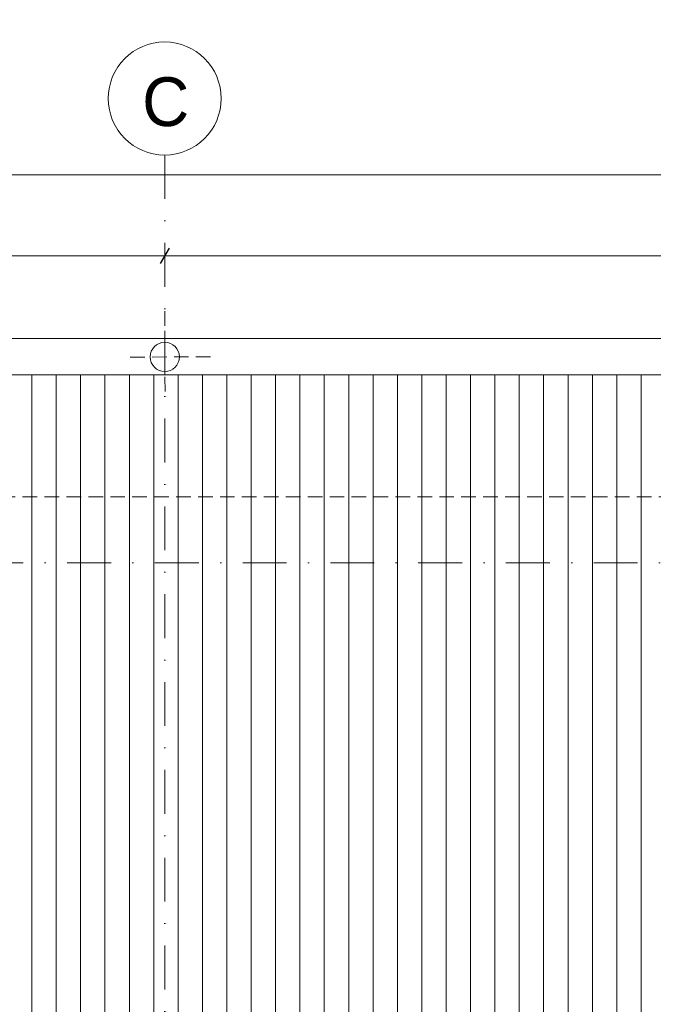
# Model space of a CAD drawing. Header units: millimetres. Extents: x 100377 to 139599, y -1988 to 13993.
# Tile 26 of 53: x 113612 to 116212, y 9957 to 13993. Entities that reach past the tile are written whole.
import ezdxf

# ---------------------------------------------------------------- set-up
doc = ezdxf.new("R2010")
doc.units = ezdxf.units.MM
doc.header["$MEASUREMENT"] = 0
doc.linetypes.add('Kropki i Kreski', pattern=[360, 180, -90, 0, -90])
doc.linetypes.add('Przerywana gęsta', pattern=[90, 60, -30])
for name, color, linetype, lineweight in [('Nowe_0_Nr_pióra__1', 7, 'Continuous', 13), ('Nowe_0_Nr_pióra__2', 251, 'Continuous', 13), ('Nowe_299-A Wymiary Opisy_Nr_pióra__1', 7, 'Continuous', 13), ('Nowe_299-A Wymiary Opisy_Nr_pióra__21', 7, 'Continuous', 25), ('Nowe_830-G Teksty Etykiety_Nr_pióra__1', 7, 'Continuous', 13)]:
    doc.layers.add(name, color=color, linetype=linetype, lineweight=lineweight)
doc.layers.add('Nowe_299-A Wymiary Opisy', color=7, linetype='Continuous')
doc.styles.add('STYL_AUTOMATYCZNY_1', font='txt')
doc.dimstyles.new('STYL_AUTOMATYCZNY__2', dxfattribs={"dimtxt": 200, "dimasz": 47.5, "dimexe": 0.18, "dimexo": 300, "dimgap": 0.09, "dimtad": 1, "dimtih": 1, "dimtoh": 1, "dimdec": 0, "dimlfac": 0.1, "dimzin": 0, "dimdsep": 46, "dimtxsty": 'STYL_AUTOMATYCZNY_1', "dimblk": 'ARROWHEAD_2', "dimblk1": 'ARROWHEAD_2', "dimblk2": 'ARROWHEAD_2', "dimcen": 0.09, "dimclrd": 7, "dimclre": 7, "dimclrt": 7, "dimadec": 1, "dimazin": 0, "dimtfac": 1, "dimtdec": 4, "dimtmove": 0, "dimatfit": 3, "dimfxl": 0, "dimtolj": 1, "dimtzin": 0, "dimarcsym": 0})

# ---------------------------------------------------------------- blocks, each defined once
blk = doc.blocks.new('*X4')
at = {"layer": 'Nowe_0_Nr_pióra__2', "color": 251, "linetype": 'Continuous', "lineweight": 13}
for p, q in [((113662.4, 12287), (113662.4, 12537)), ((113662.4, 12287), (113662.4, 12537)), ((113762.4, 12287), (113762.4, 12537)), ((113762.4, 12287), (113762.4, 12537)), ((113862.4, 12287), (113862.4, 12537)), ((113862.4, 12287), (113862.4, 12537)), ((113962.4, 12287), (113962.4, 12537)), ((113962.4, 12287), (113962.4, 12537)), ((114062.4, 12287), (114062.4, 12537)), ((114062.4, 12287), (114062.4, 12537)), ((114162.4, 12287), (114162.4, 12537)), ((114162.4, 12287), (114162.4, 12537)), ((114262.4, 12287), (114262.4, 12537)), ((114262.4, 12287), (114262.4, 12537)), ((114362.4, 12287), (114362.4, 12537)), ((114362.4, 12287), (114362.4, 12537)), ((114462.4, 12287), (114462.4, 12537)), ((114462.4, 12287), (114462.4, 12537)), ((114562.4, 12287), (114562.4, 12537)), ((114562.4, 12287), (114562.4, 12537)), ((114662.4, 12287), (114662.4, 12537)), ((114662.4, 12287), (114662.4, 12537)), ((114762.4, 12287), (114762.4, 12537)), ((114762.4, 12287), (114762.4, 12537)), ((114862.4, 12287), (114862.4, 12537)), ((114862.4, 12287), (114862.4, 12537)), ((114962.4, 12287), (114962.4, 12537)), ((114962.4, 12287), (114962.4, 12537)), ((115062.4, 12287), (115062.4, 12537)), ((115062.4, 12287), (115062.4, 12537)), ((115162.4, 12287), (115162.4, 12537)), ((115162.4, 12287), (115162.4, 12537)), ((115262.4, 12287), (115262.4, 12537)), ((115262.4, 12287), (115262.4, 12537)), ((115362.4, 12287), (115362.4, 12537)), ((115362.4, 12287), (115362.4, 12537)), ((115462.4, 12287), (115462.4, 12537)), ((115462.4, 12287), (115462.4, 12537)), ((115562.4, 12287), (115562.4, 12537)), ((115562.4, 12287), (115562.4, 12537)), ((115662.4, 12287), (115662.4, 12537)), ((115662.4, 12287), (115662.4, 12537)), ((115762.4, 12287), (115762.4, 12537)), ((115762.4, 12287), (115762.4, 12537)), ((115862.4, 12287), (115862.4, 12537)), ((115862.4, 12287), (115862.4, 12537)), ((115962.4, 12287), (115962.4, 12537)), ((115962.4, 12287), (115962.4, 12537)), ((116062.4, 12287), (116062.4, 12537)), ((116062.4, 12287), (116062.4, 12537)), ((116162.4, 12287), (116162.4, 12537)), ((116162.4, 12287), (116162.4, 12537)), ((113662.4, 12037), (113662.4, 12287)), ((113662.4, 12037), (113662.4, 12287)), ((113762.4, 12037), (113762.4, 12287)), ((113762.4, 12037), (113762.4, 12287)), ((113862.4, 12037), (113862.4, 12287)), ((113862.4, 12037), (113862.4, 12287)), ((113962.4, 12037), (113962.4, 12287)), ((113962.4, 12037), (113962.4, 12287)), ((114062.4, 12037), (114062.4, 12287)), ((114062.4, 12037), (114062.4, 12287)), ((114162.4, 12037), (114162.4, 12287)), ((114162.4, 12037), (114162.4, 12287)), ((114262.4, 12037), (114262.4, 12287)), ((114262.4, 12037), (114262.4, 12287)), ((114362.4, 12037), (114362.4, 12287)), ((114362.4, 12037), (114362.4, 12287)), ((114462.4, 12037), (114462.4, 12287)), ((114462.4, 12037), (114462.4, 12287)), ((114562.4, 12037), (114562.4, 12287)), ((114562.4, 12037), (114562.4, 12287)), ((114662.4, 12037), (114662.4, 12287)), ((114662.4, 12037), (114662.4, 12287)), ((114762.4, 12037), (114762.4, 12287)), ((114762.4, 12037), (114762.4, 12287)), ((114862.4, 12037), (114862.4, 12287)), ((114862.4, 12037), (114862.4, 12287)), ((114962.4, 12037), (114962.4, 12287)), ((114962.4, 12037), (114962.4, 12287)), ((115062.4, 12037), (115062.4, 12287)), ((115062.4, 12037), (115062.4, 12287)), ((115162.4, 12037), (115162.4, 12287)), ((115162.4, 12037), (115162.4, 12287)), ((115262.4, 12037), (115262.4, 12287)), ((115262.4, 12037), (115262.4, 12287)), ((115362.4, 12037), (115362.4, 12287)), ((115362.4, 12037), (115362.4, 12287)), ((115462.4, 12037), (115462.4, 12287)), ((115462.4, 12037), (115462.4, 12287)), ((115562.4, 12037), (115562.4, 12287)), ((115562.4, 12037), (115562.4, 12287)), ((115662.4, 12037), (115662.4, 12287)), ((115662.4, 12037), (115662.4, 12287)), ((115762.4, 12037), (115762.4, 12287)), ((115762.4, 12037), (115762.4, 12287)), ((115862.4, 12037), (115862.4, 12287)), ((115862.4, 12037), (115862.4, 12287)), ((115962.4, 12037), (115962.4, 12287)), ((115962.4, 12037), (115962.4, 12287)), ((116062.4, 12037), (116062.4, 12287)), ((116062.4, 12037), (116062.4, 12287)), ((116162.4, 12037), (116162.4, 12287)), ((116162.4, 12037), (116162.4, 12287)), ((113662.4, 11787), (113662.4, 12037)), ((113662.4, 11787), (113662.4, 12037)), ((113762.4, 11787), (113762.4, 12037)), ((113762.4, 11787), (113762.4, 12037)), ((113862.4, 11787), (113862.4, 12037)), ((113862.4, 11787), (113862.4, 12037)), ((113962.4, 11787), (113962.4, 12037)), ((113962.4, 11787), (113962.4, 12037)), ((114062.4, 11787), (114062.4, 12037)), ((114062.4, 11787), (114062.4, 12037)), ((114162.4, 11787), (114162.4, 12037)), ((114162.4, 11787), (114162.4, 12037)), ((114262.4, 11787), (114262.4, 12037)), ((114262.4, 11787), (114262.4, 12037)), ((114362.4, 11787), (114362.4, 12037)), ((114362.4, 11787), (114362.4, 12037)), ((114462.4, 11787), (114462.4, 12037)), ((114462.4, 11787), (114462.4, 12037)), ((114562.4, 11787), (114562.4, 12037)), ((114562.4, 11787), (114562.4, 12037)), ((114662.4, 11787), (114662.4, 12037)), ((114662.4, 11787), (114662.4, 12037)), ((114762.4, 11787), (114762.4, 12037)), ((114762.4, 11787), (114762.4, 12037)), ((114862.4, 11787), (114862.4, 12037)), ((114862.4, 11787), (114862.4, 12037)), ((114962.4, 11787), (114962.4, 12037)), ((114962.4, 11787), (114962.4, 12037)), ((115062.4, 11787), (115062.4, 12037)), ((115062.4, 11787), (115062.4, 12037)), ((115162.4, 11787), (115162.4, 12037)), ((115162.4, 11787), (115162.4, 12037)), ((115262.4, 11787), (115262.4, 12037)), ((115262.4, 11787), (115262.4, 12037)), ((115362.4, 11787), (115362.4, 12037)), ((115362.4, 11787), (115362.4, 12037)), ((115462.4, 11787), (115462.4, 12037)), ((115462.4, 11787), (115462.4, 12037)), ((115562.4, 11787), (115562.4, 12037)), ((115562.4, 11787), (115562.4, 12037)), ((115662.4, 11787), (115662.4, 12037)), ((115662.4, 11787), (115662.4, 12037)), ((115762.4, 11787), (115762.4, 12037)), ((115762.4, 11787), (115762.4, 12037)), ((115862.4, 11787), (115862.4, 12037)), ((115862.4, 11787), (115862.4, 12037)), ((115962.4, 11787), (115962.4, 12037)), ((115962.4, 11787), (115962.4, 12037)), ((116062.4, 11787), (116062.4, 12037)), ((116062.4, 11787), (116062.4, 12037)), ((116162.4, 11787), (116162.4, 12037)), ((116162.4, 11787), (116162.4, 12037)), ((113662.4, 11537), (113662.4, 11787)), ((113662.4, 11537), (113662.4, 11787)), ((113762.4, 11537), (113762.4, 11787)), ((113762.4, 11537), (113762.4, 11787)), ((113862.4, 11537), (113862.4, 11787)), ((113862.4, 11537), (113862.4, 11787)), ((113962.4, 11537), (113962.4, 11787)), ((113962.4, 11537), (113962.4, 11787)), ((114062.4, 11537), (114062.4, 11787)), ((114062.4, 11537), (114062.4, 11787)), ((114162.4, 11537), (114162.4, 11787)), ((114162.4, 11537), (114162.4, 11787)), ((114262.4, 11537), (114262.4, 11787)), ((114262.4, 11537), (114262.4, 11787)), ((114362.4, 11537), (114362.4, 11787)), ((114362.4, 11537), (114362.4, 11787)), ((114462.4, 11537), (114462.4, 11787)), ((114462.4, 11537), (114462.4, 11787)), ((114562.4, 11537), (114562.4, 11787)), ((114562.4, 11537), (114562.4, 11787)), ((114662.4, 11537), (114662.4, 11787)), ((114662.4, 11537), (114662.4, 11787)), ((114762.4, 11537), (114762.4, 11787)), ((114762.4, 11537), (114762.4, 11787)), ((114862.4, 11537), (114862.4, 11787)), ((114862.4, 11537), (114862.4, 11787)), ((114962.4, 11537), (114962.4, 11787)), ((114962.4, 11537), (114962.4, 11787)), ((115062.4, 11537), (115062.4, 11787)), ((115062.4, 11537), (115062.4, 11787)), ((115162.4, 11537), (115162.4, 11787)), ((115162.4, 11537), (115162.4, 11787)), ((115262.4, 11537), (115262.4, 11787)), ((115262.4, 11537), (115262.4, 11787)), ((115362.4, 11537), (115362.4, 11787)), ((115362.4, 11537), (115362.4, 11787)), ((115462.4, 11537), (115462.4, 11787)), ((115462.4, 11537), (115462.4, 11787)), ((115562.4, 11537), (115562.4, 11787)), ((115562.4, 11537), (115562.4, 11787)), ((115662.4, 11537), (115662.4, 11787)), ((115662.4, 11537), (115662.4, 11787)), ((115762.4, 11537), (115762.4, 11787)), ((115762.4, 11537), (115762.4, 11787)), ((115862.4, 11537), (115862.4, 11787)), ((115862.4, 11537), (115862.4, 11787)), ((115962.4, 11537), (115962.4, 11787)), ((115962.4, 11537), (115962.4, 11787)), ((116062.4, 11537), (116062.4, 11787)), ((116062.4, 11537), (116062.4, 11787)), ((116162.4, 11537), (116162.4, 11787)), ((116162.4, 11537), (116162.4, 11787)), ((113662.4, 11287), (113662.4, 11537)), ((113662.4, 11287), (113662.4, 11537)), ((113762.4, 11287), (113762.4, 11537)), ((113762.4, 11287), (113762.4, 11537)), ((113862.4, 11287), (113862.4, 11537)), ((113862.4, 11287), (113862.4, 11537)), ((113962.4, 11287), (113962.4, 11537)), ((113962.4, 11287), (113962.4, 11537)), ((114062.4, 11287), (114062.4, 11537)), ((114062.4, 11287), (114062.4, 11537)), ((114162.4, 11287), (114162.4, 11537)), ((114162.4, 11287), (114162.4, 11537)), ((114262.4, 11287), (114262.4, 11537)), ((114262.4, 11287), (114262.4, 11537)), ((114362.4, 11287), (114362.4, 11537)), ((114362.4, 11287), (114362.4, 11537)), ((114462.4, 11287), (114462.4, 11537)), ((114462.4, 11287), (114462.4, 11537)), ((114562.4, 11287), (114562.4, 11537)), ((114562.4, 11287), (114562.4, 11537)), ((114662.4, 11287), (114662.4, 11537)), ((114662.4, 11287), (114662.4, 11537)), ((114762.4, 11287), (114762.4, 11537)), ((114762.4, 11287), (114762.4, 11537)), ((114862.4, 11287), (114862.4, 11537)), ((114862.4, 11287), (114862.4, 11537)), ((114962.4, 11287), (114962.4, 11537)), ((114962.4, 11287), (114962.4, 11537)), ((115062.4, 11287), (115062.4, 11537)), ((115062.4, 11287), (115062.4, 11537)), ((115162.4, 11287), (115162.4, 11537)), ((115162.4, 11287), (115162.4, 11537)), ((115262.4, 11287), (115262.4, 11537)), ((115262.4, 11287), (115262.4, 11537)), ((115362.4, 11287), (115362.4, 11537)), ((115362.4, 11287), (115362.4, 11537)), ((115462.4, 11287), (115462.4, 11537)), ((115462.4, 11287), (115462.4, 11537)), ((115562.4, 11287), (115562.4, 11537)), ((115562.4, 11287), (115562.4, 11537)), ((115662.4, 11287), (115662.4, 11537)), ((115662.4, 11287), (115662.4, 11537)), ((115762.4, 11287), (115762.4, 11537)), ((115762.4, 11287), (115762.4, 11537)), ((115862.4, 11287), (115862.4, 11537)), ((115862.4, 11287), (115862.4, 11537)), ((115962.4, 11287), (115962.4, 11537)), ((115962.4, 11287), (115962.4, 11537)), ((116062.4, 11287), (116062.4, 11537)), ((116062.4, 11287), (116062.4, 11537)), ((116162.4, 11287), (116162.4, 11537)), ((116162.4, 11287), (116162.4, 11537)), ((113662.4, 11037), (113662.4, 11287)), ((113662.4, 11037), (113662.4, 11287)), ((113762.4, 11037), (113762.4, 11287)), ((113762.4, 11037), (113762.4, 11287)), ((113862.4, 11037), (113862.4, 11287)), ((113862.4, 11037), (113862.4, 11287)), ((113962.4, 11037), (113962.4, 11287)), ((113962.4, 11037), (113962.4, 11287)), ((114062.4, 11037), (114062.4, 11287)), ((114062.4, 11037), (114062.4, 11287)), ((114162.4, 11037), (114162.4, 11287)), ((114162.4, 11037), (114162.4, 11287)), ((114262.4, 11037), (114262.4, 11287)), ((114262.4, 11037), (114262.4, 11287)), ((114362.4, 11037), (114362.4, 11287)), ((114362.4, 11037), (114362.4, 11287)), ((114462.4, 11037), (114462.4, 11287)), ((114462.4, 11037), (114462.4, 11287)), ((114562.4, 11037), (114562.4, 11287)), ((114562.4, 11037), (114562.4, 11287)), ((114662.4, 11037), (114662.4, 11287)), ((114662.4, 11037), (114662.4, 11287)), ((114762.4, 11037), (114762.4, 11287)), ((114762.4, 11037), (114762.4, 11287)), ((114862.4, 11037), (114862.4, 11287)), ((114862.4, 11037), (114862.4, 11287)), ((114962.4, 11037), (114962.4, 11287)), ((114962.4, 11037), (114962.4, 11287)), ((115062.4, 11037), (115062.4, 11287)), ((115062.4, 11037), (115062.4, 11287)), ((115162.4, 11037), (115162.4, 11287)), ((115162.4, 11037), (115162.4, 11287)), ((115262.4, 11037), (115262.4, 11287)), ((115262.4, 11037), (115262.4, 11287)), ((115362.4, 11037), (115362.4, 11287)), ((115362.4, 11037), (115362.4, 11287)), ((115462.4, 11037), (115462.4, 11287)), ((115462.4, 11037), (115462.4, 11287)), ((115562.4, 11037), (115562.4, 11287)), ((115562.4, 11037), (115562.4, 11287)), ((115662.4, 11037), (115662.4, 11287)), ((115662.4, 11037), (115662.4, 11287)), ((115762.4, 11037), (115762.4, 11287)), ((115762.4, 11037), (115762.4, 11287)), ((115862.4, 11037), (115862.4, 11287)), ((115862.4, 11037), (115862.4, 11287)), ((115962.4, 11037), (115962.4, 11287)), ((115962.4, 11037), (115962.4, 11287)), ((116062.4, 11037), (116062.4, 11287)), ((116062.4, 11037), (116062.4, 11287)), ((116162.4, 11037), (116162.4, 11287)), ((116162.4, 11037), (116162.4, 11287)), ((113662.4, 10787), (113662.4, 11037)), ((113662.4, 10787), (113662.4, 11037)), ((113762.4, 10787), (113762.4, 11037)), ((113762.4, 10787), (113762.4, 11037)), ((113862.4, 10787), (113862.4, 11037)), ((113862.4, 10787), (113862.4, 11037)), ((113962.4, 10787), (113962.4, 11037)), ((113962.4, 10787), (113962.4, 11037)), ((114062.4, 10787), (114062.4, 11037)), ((114062.4, 10787), (114062.4, 11037)), ((114162.4, 10787), (114162.4, 11037)), ((114162.4, 10787), (114162.4, 11037)), ((114262.4, 10787), (114262.4, 11037)), ((114262.4, 10787), (114262.4, 11037)), ((114362.4, 10787), (114362.4, 11037)), ((114362.4, 10787), (114362.4, 11037)), ((114462.4, 10787), (114462.4, 11037)), ((114462.4, 10787), (114462.4, 11037)), ((114562.4, 10787), (114562.4, 11037)), ((114562.4, 10787), (114562.4, 11037)), ((114662.4, 10787), (114662.4, 11037)), ((114662.4, 10787), (114662.4, 11037)), ((114762.4, 10787), (114762.4, 11037)), ((114762.4, 10787), (114762.4, 11037)), ((114862.4, 10787), (114862.4, 11037)), ((114862.4, 10787), (114862.4, 11037)), ((114962.4, 10787), (114962.4, 11037)), ((114962.4, 10787), (114962.4, 11037)), ((115062.4, 10787), (115062.4, 11037)), ((115062.4, 10787), (115062.4, 11037)), ((115162.4, 10787), (115162.4, 11037)), ((115162.4, 10787), (115162.4, 11037)), ((115262.4, 10787), (115262.4, 11037)), ((115262.4, 10787), (115262.4, 11037)), ((115362.4, 10787), (115362.4, 11037)), ((115362.4, 10787), (115362.4, 11037)), ((115462.4, 10787), (115462.4, 11037)), ((115462.4, 10787), (115462.4, 11037)), ((115562.4, 10787), (115562.4, 11037)), ((115562.4, 10787), (115562.4, 11037)), ((115662.4, 10787), (115662.4, 11037)), ((115662.4, 10787), (115662.4, 11037)), ((115762.4, 10787), (115762.4, 11037)), ((115762.4, 10787), (115762.4, 11037)), ((115862.4, 10787), (115862.4, 11037)), ((115862.4, 10787), (115862.4, 11037)), ((115962.4, 10787), (115962.4, 11037)), ((115962.4, 10787), (115962.4, 11037)), ((116062.4, 10787), (116062.4, 11037)), ((116062.4, 10787), (116062.4, 11037)), ((116162.4, 10787), (116162.4, 11037)), ((116162.4, 10787), (116162.4, 11037)), ((113662.4, 10537), (113662.4, 10787)), ((113662.4, 10537), (113662.4, 10787)), ((113762.4, 10537), (113762.4, 10787)), ((113762.4, 10537), (113762.4, 10787)), ((113862.4, 10537), (113862.4, 10787)), ((113862.4, 10537), (113862.4, 10787)), ((113962.4, 10537), (113962.4, 10787)), ((113962.4, 10537), (113962.4, 10787)), ((114062.4, 10537), (114062.4, 10787)), ((114062.4, 10537), (114062.4, 10787)), ((114162.4, 10537), (114162.4, 10787)), ((114162.4, 10537), (114162.4, 10787)), ((114262.4, 10537), (114262.4, 10787)), ((114262.4, 10537), (114262.4, 10787)), ((114362.4, 10537), (114362.4, 10787)), ((114362.4, 10537), (114362.4, 10787)), ((114462.4, 10537), (114462.4, 10787)), ((114462.4, 10537), (114462.4, 10787)), ((114562.4, 10537), (114562.4, 10787)), ((114562.4, 10537), (114562.4, 10787)), ((114662.4, 10537), (114662.4, 10787)), ((114662.4, 10537), (114662.4, 10787)), ((114762.4, 10537), (114762.4, 10787)), ((114762.4, 10537), (114762.4, 10787)), ((114862.4, 10537), (114862.4, 10787)), ((114862.4, 10537), (114862.4, 10787)), ((114962.4, 10537), (114962.4, 10787)), ((114962.4, 10537), (114962.4, 10787)), ((115062.4, 10537), (115062.4, 10787)), ((115062.4, 10537), (115062.4, 10787)), ((115162.4, 10537), (115162.4, 10787)), ((115162.4, 10537), (115162.4, 10787)), ((115262.4, 10537), (115262.4, 10787)), ((115262.4, 10537), (115262.4, 10787)), ((115362.4, 10537), (115362.4, 10787)), ((115362.4, 10537), (115362.4, 10787)), ((115462.4, 10537), (115462.4, 10787)), ((115462.4, 10537), (115462.4, 10787)), ((115562.4, 10537), (115562.4, 10787)), ((115562.4, 10537), (115562.4, 10787)), ((115662.4, 10537), (115662.4, 10787)), ((115662.4, 10537), (115662.4, 10787)), ((115762.4, 10537), (115762.4, 10787)), ((115762.4, 10537), (115762.4, 10787)), ((115862.4, 10537), (115862.4, 10787)), ((115862.4, 10537), (115862.4, 10787)), ((115962.4, 10537), (115962.4, 10787)), ((115962.4, 10537), (115962.4, 10787)), ((116062.4, 10537), (116062.4, 10787)), ((116062.4, 10537), (116062.4, 10787)), ((116162.4, 10537), (116162.4, 10787)), ((116162.4, 10537), (116162.4, 10787)), ((113662.4, 10287), (113662.4, 10537)), ((113662.4, 10287), (113662.4, 10537)), ((113762.4, 10287), (113762.4, 10537)), ((113762.4, 10287), (113762.4, 10537)), ((113862.4, 10287), (113862.4, 10537)), ((113862.4, 10287), (113862.4, 10537)), ((113962.4, 10287), (113962.4, 10537)), ((113962.4, 10287), (113962.4, 10537)), ((114062.4, 10287), (114062.4, 10537)), ((114062.4, 10287), (114062.4, 10537)), ((114162.4, 10287), (114162.4, 10537)), ((114162.4, 10287), (114162.4, 10537)), ((114262.4, 10287), (114262.4, 10537)), ((114262.4, 10287), (114262.4, 10537)), ((114362.4, 10287), (114362.4, 10537)), ((114362.4, 10287), (114362.4, 10537)), ((114462.4, 10287), (114462.4, 10537)), ((114462.4, 10287), (114462.4, 10537)), ((114562.4, 10287), (114562.4, 10537)), ((114562.4, 10287), (114562.4, 10537)), ((114662.4, 10287), (114662.4, 10537)), ((114662.4, 10287), (114662.4, 10537)), ((114762.4, 10287), (114762.4, 10537)), ((114762.4, 10287), (114762.4, 10537)), ((114862.4, 10287), (114862.4, 10537)), ((114862.4, 10287), (114862.4, 10537)), ((114962.4, 10287), (114962.4, 10537)), ((114962.4, 10287), (114962.4, 10537)), ((115062.4, 10287), (115062.4, 10537)), ((115062.4, 10287), (115062.4, 10537)), ((115162.4, 10287), (115162.4, 10537)), ((115162.4, 10287), (115162.4, 10537)), ((115262.4, 10287), (115262.4, 10537)), ((115262.4, 10287), (115262.4, 10537)), ((115362.4, 10287), (115362.4, 10537)), ((115362.4, 10287), (115362.4, 10537)), ((115462.4, 10287), (115462.4, 10537)), ((115462.4, 10287), (115462.4, 10537)), ((115562.4, 10287), (115562.4, 10537)), ((115562.4, 10287), (115562.4, 10537)), ((115662.4, 10287), (115662.4, 10537)), ((115662.4, 10287), (115662.4, 10537)), ((115762.4, 10287), (115762.4, 10537)), ((115762.4, 10287), (115762.4, 10537)), ((115862.4, 10287), (115862.4, 10537)), ((115862.4, 10287), (115862.4, 10537)), ((115962.4, 10287), (115962.4, 10537)), ((115962.4, 10287), (115962.4, 10537)), ((116062.4, 10287), (116062.4, 10537)), ((116062.4, 10287), (116062.4, 10537)), ((116162.4, 10287), (116162.4, 10537)), ((116162.4, 10287), (116162.4, 10537)), ((113662.4, 10037), (113662.4, 10287)), ((113662.4, 10037), (113662.4, 10287)), ((113762.4, 10037), (113762.4, 10287)), ((113762.4, 10037), (113762.4, 10287)), ((113862.4, 10037), (113862.4, 10287)), ((113862.4, 10037), (113862.4, 10287)), ((113962.4, 10037), (113962.4, 10287)), ((113962.4, 10037), (113962.4, 10287)), ((114062.4, 10037), (114062.4, 10287)), ((114062.4, 10037), (114062.4, 10287)), ((114162.4, 10037), (114162.4, 10287)), ((114162.4, 10037), (114162.4, 10287)), ((114262.4, 10037), (114262.4, 10287)), ((114262.4, 10037), (114262.4, 10287)), ((114362.4, 10037), (114362.4, 10287)), ((114362.4, 10037), (114362.4, 10287)), ((114462.4, 10037), (114462.4, 10287)), ((114462.4, 10037), (114462.4, 10287)), ((114562.4, 10037), (114562.4, 10287)), ((114562.4, 10037), (114562.4, 10287)), ((114662.4, 10037), (114662.4, 10287)), ((114662.4, 10037), (114662.4, 10287)), ((114762.4, 10037), (114762.4, 10287)), ((114762.4, 10037), (114762.4, 10287)), ((114862.4, 10037), (114862.4, 10287)), ((114862.4, 10037), (114862.4, 10287)), ((114962.4, 10037), (114962.4, 10287)), ((114962.4, 10037), (114962.4, 10287)), ((115062.4, 10037), (115062.4, 10287)), ((115062.4, 10037), (115062.4, 10287)), ((115162.4, 10037), (115162.4, 10287)), ((115162.4, 10037), (115162.4, 10287)), ((115262.4, 10037), (115262.4, 10287)), ((115262.4, 10037), (115262.4, 10287)), ((115362.4, 10037), (115362.4, 10287)), ((115362.4, 10037), (115362.4, 10287)), ((115462.4, 10037), (115462.4, 10287)), ((115462.4, 10037), (115462.4, 10287)), ((115562.4, 10037), (115562.4, 10287)), ((115562.4, 10037), (115562.4, 10287)), ((115662.4, 10037), (115662.4, 10287)), ((115662.4, 10037), (115662.4, 10287)), ((115762.4, 10037), (115762.4, 10287)), ((115762.4, 10037), (115762.4, 10287)), ((115862.4, 10037), (115862.4, 10287)), ((115862.4, 10037), (115862.4, 10287)), ((115962.4, 10037), (115962.4, 10287)), ((115962.4, 10037), (115962.4, 10287)), ((116062.4, 10037), (116062.4, 10287)), ((116062.4, 10037), (116062.4, 10287)), ((116162.4, 10037), (116162.4, 10287)), ((116162.4, 10037), (116162.4, 10287)), ((113662.4, 9787), (113662.4, 10037)), ((113662.4, 9787), (113662.4, 10037)), ((113762.4, 9787), (113762.4, 10037)), ((113762.4, 9787), (113762.4, 10037)), ((113862.4, 9787), (113862.4, 10037)), ((113862.4, 9787), (113862.4, 10037)), ((113962.4, 9787), (113962.4, 10037)), ((113962.4, 9787), (113962.4, 10037)), ((114062.4, 9787), (114062.4, 10037)), ((114062.4, 9787), (114062.4, 10037)), ((114162.4, 9787), (114162.4, 10037)), ((114162.4, 9787), (114162.4, 10037)), ((114262.4, 9787), (114262.4, 10037)), ((114262.4, 9787), (114262.4, 10037)), ((114362.4, 9787), (114362.4, 10037)), ((114362.4, 9787), (114362.4, 10037)), ((114462.4, 9787), (114462.4, 10037)), ((114462.4, 9787), (114462.4, 10037)), ((114562.4, 9787), (114562.4, 10037)), ((114562.4, 9787), (114562.4, 10037)), ((114662.4, 9787), (114662.4, 10037)), ((114662.4, 9787), (114662.4, 10037)), ((114762.4, 9787), (114762.4, 10037)), ((114762.4, 9787), (114762.4, 10037)), ((114862.4, 9787), (114862.4, 10037)), ((114862.4, 9787), (114862.4, 10037)), ((114962.4, 9787), (114962.4, 10037)), ((114962.4, 9787), (114962.4, 10037)), ((115062.4, 9787), (115062.4, 10037)), ((115062.4, 9787), (115062.4, 10037)), ((115162.4, 9787), (115162.4, 10037)), ((115162.4, 9787), (115162.4, 10037)), ((115262.4, 9787), (115262.4, 10037)), ((115262.4, 9787), (115262.4, 10037)), ((115362.4, 9787), (115362.4, 10037)), ((115362.4, 9787), (115362.4, 10037)), ((115462.4, 9787), (115462.4, 10037)), ((115462.4, 9787), (115462.4, 10037)), ((115562.4, 9787), (115562.4, 10037)), ((115562.4, 9787), (115562.4, 10037)), ((115662.4, 9787), (115662.4, 10037)), ((115662.4, 9787), (115662.4, 10037)), ((115762.4, 9787), (115762.4, 10037)), ((115762.4, 9787), (115762.4, 10037)), ((115862.4, 9787), (115862.4, 10037)), ((115862.4, 9787), (115862.4, 10037)), ((115962.4, 9787), (115962.4, 10037)), ((115962.4, 9787), (115962.4, 10037)), ((116062.4, 9787), (116062.4, 10037)), ((116062.4, 9787), (116062.4, 10037)), ((116162.4, 9787), (116162.4, 10037)), ((116162.4, 9787), (116162.4, 10037))]:
    blk.add_line(p, q, dxfattribs=at)
blk = doc.blocks.new('Wypełnienie_2_1', base_point=(0, 0))
at = {"layer": 'Nowe_0_Nr_pióra__2', "color": 251, "linetype": 'Continuous', "lineweight": 13}
blk.add_blockref('*X4', (0, 0), dxfattribs=at)
blk = doc.blocks.new('*D13')
at = {"layer": 'Nowe_299-A Wymiary Opisy_Nr_pióra__1', "color": 7, "linetype": 'Continuous', "lineweight": 13}
for p, q in [((108452.4, 12978.4), (108452.4, 13072.1)), ((114207.4, 12978.4), (114207.4, 13072.1)), ((108452.4, 13025.3), (114207.4, 13025.3))]:
    blk.add_line(p, q, dxfattribs=at)
at = {"layer": 'Nowe_299-A Wymiary Opisy_Nr_pióra__21', "color": 7, "linetype": 'Continuous', "lineweight": 25}
for p, q in [((108470.4, 13056.5), (108434.4, 12994)), ((114225.4, 13056.5), (114189.4, 12994))]:
    blk.add_line(p, q, dxfattribs=at)
at = {"layer": 'Nowe_299-A Wymiary Opisy_Nr_pióra__1', "color": 7, "lineweight": 13, "insert": (111102.2, 13065.3), "char_height": 200, "attachment_point": 7, "style": 'STYL_AUTOMATYCZNY_1'}
blk.add_mtext('{\\A1;576}', dxfattribs=at)
blk = doc.blocks.new('ARROWHEAD_2')
at = {"color": 0, "linetype": 'Continuous', "lineweight": 0}
for p, q in [((0, 0), (-1, 0)), ((-0.378, -0.655), (0.378, 0.655))]:
    blk.add_line(p, q, dxfattribs=at)
blk = doc.blocks.new('*D14')
at = {"layer": 'Nowe_299-A Wymiary Opisy_Nr_pióra__1', "color": 7, "linetype": 'Continuous', "lineweight": 13}
for p, q in [((114207.4, 12978.4), (114207.4, 13072.1)), ((119962.4, 12978.4), (119962.4, 13072.1)), ((114207.4, 13025.3), (119962.4, 13025.3))]:
    blk.add_line(p, q, dxfattribs=at)
at = {"layer": 'Nowe_299-A Wymiary Opisy_Nr_pióra__21', "color": 7, "linetype": 'Continuous', "lineweight": 25}
for p, q in [((114225.4, 13056.5), (114189.4, 12994)), ((119980.4, 13056.5), (119944.4, 12994))]:
    blk.add_line(p, q, dxfattribs=at)
at = {"layer": 'Nowe_299-A Wymiary Opisy_Nr_pióra__1', "color": 7, "lineweight": 13, "insert": (116857.2, 13065.3), "char_height": 200, "attachment_point": 7, "style": 'STYL_AUTOMATYCZNY_1'}
blk.add_mtext('{\\A1;576}', dxfattribs=at)
blk = doc.blocks.new('*D18')
at = {"layer": 'Nowe_299-A Wymiary Opisy_Nr_pióra__1', "color": 7, "linetype": 'Continuous', "lineweight": 13}
for p, q in [((101964.4, 12987), (101964.4, 13403.8)), ((137960.4, 12987), (137960.4, 13403.8)), ((101933.8, 13356.9), (101964.4, 13356.9)), ((101964.4, 13356.9), (137960.4, 13356.9)), ((137960.4, 13356.9), (137991, 13356.9))]:
    blk.add_line(p, q, dxfattribs=at)
at = {"layer": 'Nowe_299-A Wymiary Opisy_Nr_pióra__21', "color": 7, "linetype": 'Continuous', "lineweight": 25}
for p, q in [((101982.4, 13388.1), (101946.4, 13325.6)), ((137942.4, 13325.6), (137978.4, 13388.1))]:
    blk.add_line(p, q, dxfattribs=at)
at = {"layer": 'Nowe_299-A Wymiary Opisy_Nr_pióra__1', "color": 7, "lineweight": 13, "insert": (119620.5, 13396.9), "char_height": 200, "attachment_point": 7, "style": 'STYL_AUTOMATYCZNY_1'}
blk.add_mtext('{\\A1;3\xa0600}', dxfattribs=at)

msp = doc.modelspace()

# ---------------------------------------------------------------- linework, layer by layer
at = {"layer": 'Nowe_0_Nr_pióra__1', "color": 7, "linetype": 'Kropki i Kreski', "lineweight": 13}
for points in [[(114207.4, 13438.6), (114207.4, -1524.9)], [(100843.7, 11767), (139135.9, 11767)]]:
    msp.add_lwpolyline(points, dxfattribs=at)
at = {"layer": 'Nowe_0_Nr_pióra__1', "color": 7, "linetype": 'Przerywana gęsta', "lineweight": 13}
for points in [[(114207.9, 12799), (114208.9, 12439.3)], [(114395.8, 12611.1), (114036.2, 12610.1)]]:
    msp.add_lwpolyline(points, dxfattribs=at)
at = {"layer": 'Nowe_0_Nr_pióra__1', "color": 7, "linetype": 'Continuous', "lineweight": 13}
for points in [[(101964.4, 12537), (101964.4, 12687), (137960.4, 12687), (137960.4, 12537)], [(137460.4, 6037), (137960.4, 6037), (137960.4, 12037), (137960.4, 12537), (102464.4, 12537), (101964.4, 12537), (101964.4, 6037), (102464.4, 6037)]]:
    msp.add_lwpolyline(points, dxfattribs=at)
at = {"layer": 'Nowe_0_Nr_pióra__1', "color": 7, "linetype": 'Przerywana gęsta', "lineweight": 13}
msp.add_lwpolyline([(137460.4, 37), (102464.4, 37), (102464.4, 12037), (137460.4, 12037)], close=True, dxfattribs=at)
at = {"layer": 'Nowe_0_Nr_pióra__1', "color": 7, "linetype": 'Continuous', "lineweight": 13}
for centre, radius in [((114207.4, 13670.3), 231.7), ((114207.9, 12611.1), 60)]:
    msp.add_circle(centre, radius, dxfattribs=at)

# ---------------------------------------------------------------- block references
at = {"layer": 'Nowe_0_Nr_pióra__2', "color": 251, "linetype": 'Continuous', "lineweight": 13}
msp.add_blockref('Wypełnienie_2_1', (0, 0), dxfattribs=at)

# ---------------------------------------------------------------- texts
at = {"layer": 'Nowe_830-G Teksty Etykiety_Nr_pióra__1', "color": 7, "linetype": 'Continuous', "lineweight": 13, "insert": (114115, 13757.2), "char_height": 200, "attachment_point": 1, "style": 'STYL_AUTOMATYCZNY_1'}
msp.add_mtext('{\\A1;C}', dxfattribs=at)

# ---------------------------------------------------------------- dimensions: what is measured, and where the dimension line sits
at = {"layer": 'Nowe_299-A Wymiary Opisy', "color": 7, "linetype": 'Continuous', "lineweight": 13}
for base, p1, p2, picture, middle in [((137960.4, 13356.9), (101964.4, 12687), (137960.4, 12687), '*D18', (119964, 13496.9)), ((114207.4042543, 13025.2706433), (108452.4042543, 13154.2634594), (114207.4042543, 13175.7622621), '*D13', (111330.9522508, 13165.2706439)), ((119962.4042543, 13025.2706433), (114207.4042543, 13175.7622621), (119962.4042543, 13154.2634594), '*D14', (117085.9522508, 13165.2706439))]:
    dim = msp.add_linear_dim(base=base, p1=p1, p2=p2, dimstyle='STYL_AUTOMATYCZNY__2', dxfattribs=at)
    dim.commit()
    dim.dimension.update_dxf_attribs({"geometry": picture, "text_midpoint": middle, "dimtype": 160})

doc.saveas('drawing.dxf')
